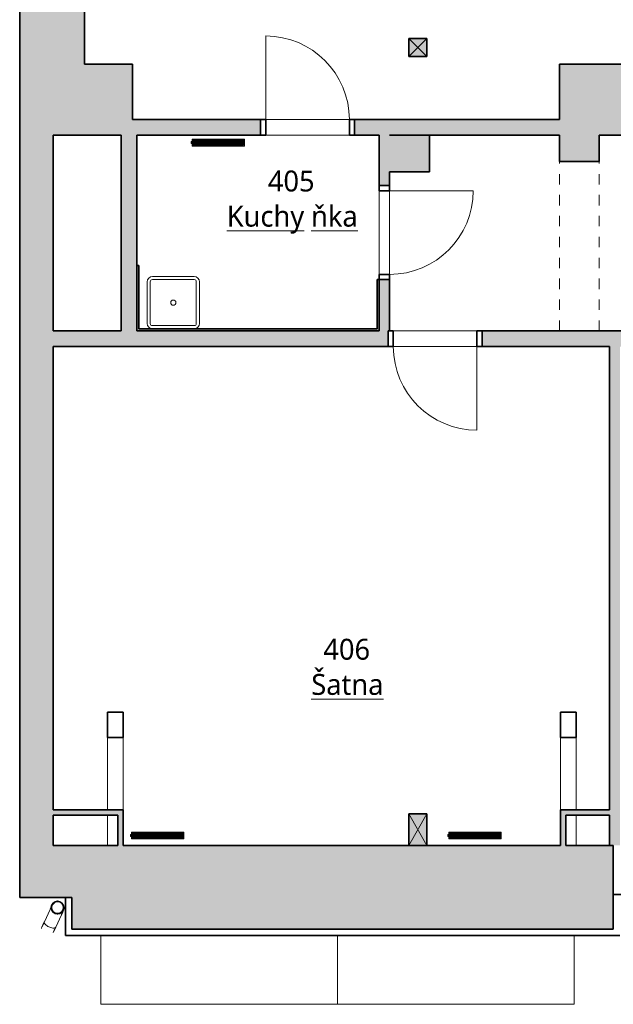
# Model space of a CAD drawing. Header units: metres. Extents: x -0.2 to 46.9, y -0.7 to 14.9.
# Tile 1 of 18: x -0.2 to 5.4, y -0.7 to 8.7. Entities that reach past the tile are written whole.
import ezdxf

# ---------------------------------------------------------------- set-up
doc = ezdxf.new("R2010")
doc.units = ezdxf.units.M
doc.linetypes.add('AV - Cerch_ 1 tecka 4mm', pattern=[0.006, 0.004, -0.001, 0, -0.001])
doc.layers.add('AV-MISTNOSTI', color=5, linetype='Continuous', lineweight=5, true_color=0x0000ff)
for name, color, linetype, lineweight in [('AV-SRAFY', 7, 'Continuous', 35), ('AV-STAVBA', 7, 'Continuous', 18), ('AV-VYBAVENI', 7, 'Continuous', 18)]:
    doc.layers.add(name, color=color, linetype=linetype, lineweight=lineweight)
doc.styles.add('Trebuchet MS_B', font='trebuc.ttf', dxfattribs={"height": 0.2})

# ---------------------------------------------------------------- blocks, each defined once
blk = doc.blocks.new('SCO_Koncepční obdelníkový sloup - 170_170-1443739-4NP')
at = {"layer": 'AV-STAVBA', "true_color": 0xcccccc}
blk.add_hatch(color=254, dxfattribs=at).paths.add_polyline_path([(-0.085, -0.085), (0.085, -0.085), (0.085, 0.085), (-0.085, 0.085)])
at = {"layer": 'AV-STAVBA', "color": 254, "true_color": 0xcccccc}
for p, q in [((0.085, 0.085), (-0.085, -0.085)), ((-0.085, 0.085), (0.085, -0.085))]:
    blk.add_line(p, q, dxfattribs=at)
at = {"layer": 'AV-STAVBA', "color": 254, "lineweight": 35, "true_color": 0xcccccc}
for p, q in [((0.085, 0.085), (-0.085, 0.085)), ((-0.085, 0.085), (-0.085, -0.085)), ((0.085, -0.085), (0.085, 0.085)), ((-0.085, -0.085), (0.085, -0.085))]:
    blk.add_line(p, q, dxfattribs=at)
blk = doc.blocks.new('DO_1-P_Ocel_ - 800x1970_150-917843-4NP')
at = {"layer": 'AV-STAVBA', "color": 254, "true_color": 0xcccccc}
for p, q in [((-0.4, 0.875), (-0.4, 0.075)), ((-0.4, 0.075), (0.4, 0.075)), ((-0.4, -0.075), (0.4, -0.075))]:
    blk.add_line(p, q, dxfattribs=at)
at = {"layer": 'AV-STAVBA', "color": 254, "linetype": 'AV - Cerch_ 1 tecka 4mm', "true_color": 0xcccccc}
for p, q in [((-0.45, 0.075), (0.45, 0.075)), ((-0.4, 0.075), (0.4, 0.075)), ((-0.45, -0.075), (0.45, -0.075)), ((-0.4, -0.075), (0.4, -0.075))]:
    blk.add_line(p, q, dxfattribs=at)
at = {"layer": 'AV-STAVBA', "color": 254, "lineweight": 35, "true_color": 0xcccccc}
for p, q in [((-0.4, 0.075), (-0.45, 0.075)), ((-0.45, 0.075), (-0.45, -0.075)), ((-0.4, -0.075), (-0.4, 0.075)), ((0.45, 0.075), (0.4, 0.075)), ((0.4, 0.075), (0.4, -0.075)), ((0.45, -0.075), (0.45, 0.075)), ((-0.45, -0.075), (-0.4, -0.075)), ((0.4, -0.075), (0.45, -0.075))]:
    blk.add_line(p, q, dxfattribs=at)
at = {"layer": 'AV-STAVBA', "color": 254, "true_color": 0xcccccc}
blk.add_arc((-0.4, 0.075), 0.8, 0, 90, dxfattribs=at)
blk = doc.blocks.new('GM_Otvor_obdélníkový - 1620x2320-1008083-4NP')
at = {"layer": 'AV-STAVBA', "color": 254, "linetype": 'AV - Cerch_ 1 tecka 4mm', "lineweight": 13, "true_color": 0xcccccc}
for p, q in [((-0.81, 0.19), (0.81, 0.19)), ((-0.81, -0.19), (0.81, -0.19)), ((-0.81, -0.19), (0.81, -0.19))]:
    blk.add_line(p, q, dxfattribs=at)
blk = doc.blocks.new('DO_1-P_Ocel_ - 800x1970_100-934089-4NP')
at = {"layer": 'AV-STAVBA', "color": 254, "true_color": 0xcccccc}
for p, q in [((-0.4, 0.85), (-0.4, 0.05)), ((-0.4, 0.05), (0.4, 0.05)), ((-0.4, -0.05), (0.4, -0.05))]:
    blk.add_line(p, q, dxfattribs=at)
at = {"layer": 'AV-STAVBA', "color": 254, "linetype": 'AV - Cerch_ 1 tecka 4mm', "true_color": 0xcccccc}
for p, q in [((-0.45, 0.05), (0.45, 0.05)), ((-0.4, 0.05), (0.4, 0.05)), ((-0.45, -0.05), (0.45, -0.05)), ((-0.4, -0.05), (0.4, -0.05))]:
    blk.add_line(p, q, dxfattribs=at)
at = {"layer": 'AV-STAVBA', "color": 254, "lineweight": 35, "true_color": 0xcccccc}
for p, q in [((-0.4, 0.05), (-0.45, 0.05)), ((-0.45, 0.05), (-0.45, -0.05)), ((-0.4, -0.05), (-0.4, 0.05)), ((0.45, 0.05), (0.4, 0.05)), ((0.4, 0.05), (0.4, -0.05)), ((0.45, -0.05), (0.45, 0.05)), ((-0.45, -0.05), (-0.4, -0.05)), ((0.4, -0.05), (0.45, -0.05))]:
    blk.add_line(p, q, dxfattribs=at)
at = {"layer": 'AV-STAVBA', "color": 254, "true_color": 0xcccccc}
blk.add_arc((-0.4, 0.05), 0.8, 0, 90, dxfattribs=at)
blk = doc.blocks.new('SCO_Koncepční obdelníkový sloup - 170_300-1444749-4NP')
at = {"layer": 'AV-STAVBA', "true_color": 0xcccccc}
blk.add_hatch(color=254, dxfattribs=at).paths.add_polyline_path([(0.085, -0.15), (0.085, 0.15), (-0.085, 0.15), (-0.085, -0.15)])
at = {"layer": 'AV-STAVBA', "color": 254, "true_color": 0xcccccc}
for p, q in [((0.085, 0.15), (-0.085, -0.15)), ((-0.085, 0.15), (0.085, -0.15))]:
    blk.add_line(p, q, dxfattribs=at)
at = {"layer": 'AV-STAVBA', "color": 254, "lineweight": 35, "true_color": 0xcccccc}
for p, q in [((0.085, 0.15), (-0.085, 0.15)), ((-0.085, 0.15), (-0.085, -0.15)), ((0.085, -0.15), (0.085, 0.15)), ((-0.085, -0.15), (0.085, -0.15))]:
    blk.add_line(p, q, dxfattribs=at)
blk = doc.blocks.new('Koncepční dřez - Dřez-607565-4NP')
at = {"layer": 'AV-VYBAVENI', "color": 254, "true_color": 0xccccff}
for p, q in [((-0.25, 0.2), (-0.25, -0.2)), ((-0.22, 0.2), (-0.22, -0.2)), ((-0.2, 0.25), (0.2, 0.25)), ((0.2, 0.22), (-0.2, 0.22)), ((0.22, -0.2), (0.22, 0.2)), ((0.25, 0.2), (0.25, -0.2)), ((-0.2, -0.22), (0.2, -0.22))]:
    blk.add_line(p, q, dxfattribs=at)
blk.add_circle((0, 0), 0.025, dxfattribs=at)
for centre, radius, start, end in [((-0.2, 0.2), 0.05, 90, 180), ((-0.2, 0.2), 0.02, 90, 180), ((0.2, 0.2), 0.05, 360, 90), ((0.2, 0.2), 0.02, 360, 90), ((-0.2, -0.2), 0.05, 180, 270), ((-0.2, -0.2), 0.02, 180, 270), ((0.2, -0.2), 0.02, 270, 360), ((0.2, -0.2), 0.05, 270, 360)]:
    blk.add_arc(centre, radius, start, end, dxfattribs=at)
blk = doc.blocks.new('GM_Detový svod_1 - GM_Detový svod_04-1520184-4NP')
at = {"layer": 'AV-STAVBA', "color": 254, "true_color": 0xcccccc}
for p, q in [((0.0561, 0.2153), (0.0011, 0.0974)), ((0.1098, 0.0467), (0.1648, 0.1646))]:
    blk.add_line(p, q, dxfattribs=at)
at = {"layer": 'AV-STAVBA', "color": 254, "true_color": 0xcccccc, "flags": 128}
for points in [[(0.1085, 0.287), (0.1098, 0.2874), (0.1121, 0.2882), (0.1144, 0.2888), (0.1167, 0.2894), (0.1184, 0.2897)], [(0.1498, 0.2872), (0.152, 0.2864), (0.1543, 0.2854), (0.1548, 0.2851)], [(0.1548, 0.2851), (0.157, 0.2841), (0.1591, 0.2829), (0.1611, 0.2818)], [(0.0561, 0.2153), (0.0574, 0.2181), (0.0587, 0.2209), (0.0599, 0.2235), (0.0611, 0.2261), (0.0623, 0.2286), (0.0634, 0.231), (0.0645, 0.2333), (0.0655, 0.2355), (0.0665, 0.2376), (0.0674, 0.2396), (0.0683, 0.2415), (0.0692, 0.2433), (0.0698, 0.2447)], [(0.074, 0.2536), (0.0743, 0.2544), (0.0746, 0.255), (0.0748, 0.2555), (0.075, 0.2558), (0.0751, 0.256), (0.0751, 0.2561), (0.0751, 0.2561)], [(0.0751, 0.2561), (0.0762, 0.2583), (0.0773, 0.2604), (0.0785, 0.2624), (0.0798, 0.2645)], [(0.0858, 0.2719), (0.0875, 0.2737), (0.0893, 0.2753), (0.0911, 0.2769), (0.093, 0.2784), (0.0949, 0.2798), (0.0969, 0.2811), (0.0986, 0.2822)], [(0.1828, 0.2031), (0.1824, 0.2022), (0.1819, 0.2013), (0.1814, 0.2002), (0.1809, 0.199), (0.1802, 0.1976), (0.1796, 0.1962), (0.1788, 0.1946), (0.1781, 0.1929), (0.1772, 0.1912), (0.1763, 0.1893), (0.1754, 0.1873), (0.1744, 0.1852), (0.1734, 0.183), (0.1723, 0.1807), (0.1712, 0.1783), (0.1701, 0.1758), (0.1689, 0.1733), (0.1676, 0.1706), (0.1664, 0.1679), (0.1651, 0.1651), (0.1648, 0.1646)], [(0.1658, 0.2785), (0.167, 0.2776), (0.1689, 0.276), (0.1707, 0.2744), (0.1724, 0.2727), (0.174, 0.271), (0.1756, 0.2692), (0.1771, 0.2673), (0.1785, 0.2654), (0.1799, 0.2634), (0.1811, 0.2613), (0.1823, 0.2592), (0.1834, 0.2571), (0.1844, 0.2549), (0.1853, 0.2527), (0.1862, 0.2505), (0.1869, 0.2482), (0.1876, 0.2459), (0.1881, 0.2435), (0.1886, 0.2412), (0.1889, 0.2388), (0.1892, 0.2364), (0.1894, 0.234), (0.1895, 0.2316), (0.1895, 0.2292), (0.1894, 0.2268), (0.1892, 0.2244), (0.1889, 0.2221), (0.1885, 0.2197), (0.188, 0.2173), (0.1874, 0.215), (0.1867, 0.2127), (0.1859, 0.2104), (0.1851, 0.2082), (0.1841, 0.206), (0.1839, 0.2054)], [(0.1839, 0.2054), (0.1838, 0.2053), (0.1837, 0.2051), (0.1836, 0.2048), (0.1834, 0.2044), (0.1831, 0.2038)], [(0.0011, 0.0974), (-0.0003, 0.0945), (-0.0016, 0.0917), (-0.0029, 0.0889), (-0.0041, 0.0862), (-0.0054, 0.0835), (-0.0066, 0.0809), (-0.0078, 0.0784), (-0.0089, 0.076), (-0.01, 0.0736), (-0.0111, 0.0713), (-0.0121, 0.0691), (-0.0131, 0.0669), (-0.0141, 0.0649), (-0.015, 0.063), (-0.0158, 0.0611), (-0.0166, 0.0594), (-0.0174, 0.0577), (-0.0181, 0.0562), (-0.0188, 0.0548), (-0.0194, 0.0534), (-0.02, 0.0522), (-0.0205, 0.0512), (-0.0209, 0.0502), (-0.0213, 0.0493), (-0.0217, 0.0486), (-0.022, 0.048), (-0.0222, 0.0475), (-0.0224, 0.0471), (-0.0225, 0.0468), (-0.0225, 0.0467), (-0.0225, 0.0467)], [(0.0968, 0.1829), (0.0983, 0.1818), (0.1003, 0.1806), (0.1023, 0.1795), (0.1044, 0.1785), (0.105, 0.1782)], [(0.105, 0.1782), (0.1071, 0.1773), (0.1093, 0.1764), (0.1114, 0.1756)], [(0.0862, -0.004), (0.0862, -0.004), (0.0863, -0.0038), (0.0865, -0.0035), (0.0867, -0.003), (0.0869, -0.0025), (0.0872, -0.0018), (0.0876, -0.001), (0.088, -0.0001), (0.0885, 0.0009), (0.089, 0.0021), (0.0896, 0.0033), (0.0903, 0.0047), (0.091, 0.0062), (0.0917, 0.0078), (0.0925, 0.0094), (0.0933, 0.0112), (0.0942, 0.0131), (0.0951, 0.0151), (0.0961, 0.0172), (0.0971, 0.0193), (0.0982, 0.0216), (0.0992, 0.0239), (0.1004, 0.0264), (0.1015, 0.0288), (0.1027, 0.0314), (0.1039, 0.034), (0.1052, 0.0367), (0.1065, 0.0395), (0.1078, 0.0423), (0.1091, 0.0451), (0.1098, 0.0467)]]:
    blk.add_lwpolyline(points, dxfattribs=at)
at = {"layer": 'AV-STAVBA', "color": 254, "lineweight": 35, "true_color": 0xcccccc}
for radius, start, end in [(0.06, 360, 180), (0.058, 0, 180), (0.06, 180, 360), (0.058, 180, 0)]:
    blk.add_arc((0.1271, 0.2332), radius, start, end, dxfattribs=at)
at = {"layer": 'AV-STAVBA', "color": 254, "true_color": 0xcccccc}
for centre, radius, start, end in [((0.1295, 0.2308), 0.058, 67.04615, 207.5177), ((0.1295, 0.2308), 0.06, 98.80931, 120.56924), ((0.1271, 0.2332), 0.058, 75.98011, 77.73275), ((0.1295, 0.2308), 0.06, 174.51077, 180.70549), ((0.1295, 0.2308), 0.06, 120.98097, 159.35087), ((0.1271, 0.2332), 0.058, 204.51279, 207.2501), ((0.1295, 0.2308), 0.06, 222.39065, 245), ((0.1271, 0.2332), 0.06, 225.60443, 230.06194), ((0.1295, 0.2308), 0.06, 245, 45.60443), ((0.1295, 0.2308), 0.058, 259.13841, 2.04232), ((0.1295, 0.2308), 0.058, 52.04422, 61.12727), ((0.1271, 0.2332), 0.058, 49.98818, 52.32278), ((0.1271, 0.2332), 0.06, 26.89711, 42.39065), ((0.1271, 0.2332), 0.06, 6.22805, 24.23567), ((0.1295, 0.2308), 0.058, 3.06197, 8.85666), ((0.1271, 0.2332), 0.06, 232.83981, 255.66426), ((0.1271, 0.2332), 0.06, 258.32604, 261.76702), ((0.0318, 0.0213), 0.06, 155, 170)]:
    blk.add_arc(centre, radius, start, end, dxfattribs=at)
for points, knots in [([(0.0035, 0.1007), (0.0013, 0.0986), (-0.001, 0.0933), (0.0018, 0.0826), (0.0112, 0.0703), (0.0259, 0.0583), (0.0381, 0.0514), (0.0445, 0.0484)], [0.4499189, 0.4499189, 0.4499189, 0.4499189, 0.5555556, 0.6666667, 0.7777778, 0.8888889, 1, 1, 1, 1]), ([(0.0445, 0.0484), (0.0508, 0.0455), (0.0639, 0.0405), (0.0826, 0.037), (0.0981, 0.0377), (0.1081, 0.0424), (0.1106, 0.0477), (0.1109, 0.0506)], [0, 0, 0, 0, 0.1111111, 0.2222222, 0.3333333, 0.4444444, 0.5497638, 0.5497638, 0.5497638, 0.5497638])]:
    blk.add_open_spline(points, degree=3, knots=knots, dxfattribs=at)
blk = doc.blocks.new('Střešní římsa - Střešní římsa-1636696-4NP')
at = {"layer": 'AV-STAVBA', "color": 254, "lineweight": 35, "true_color": 0xcccccc}
for p, q in [((0.2648, 0.3282), (0.202, 0.3282)), ((0.202, 0.3282), (0.202, -0.0346)), ((0.2648, 0.0282), (0.2648, 0.3282)), ((33.9791, 0.3582), (5.4448, 0.3582)), ((5.4448, 0.3582), (5.4448, 0.0282)), ((5.4448, 0.0282), (0.2648, 0.0282)), ((0.202, -0.0346), (5.5075, -0.0346))]:
    blk.add_line(p, q, dxfattribs=at)
blk = doc.blocks.new('D0089 - 1514 - OÚPSŘ_Benešova_rvt-1-4NP')
at = {"layer": 'AV-SRAFY', "lineweight": 5, "true_color": 0xcccccc}
blk.add_hatch(color=254, dxfattribs=at).paths.add_polyline_path([(0.0848, 7.9582), (0.3848, 7.9582), (0.3848, 13.9982), (-0.2352, 13.9982), (-0.2352, 7.9582)])
at = {"layer": 'AV-SRAFY', "lineweight": 18, "true_color": 0xcccccc}
for points in [[(0.7223, 7.6182), (0.8448, 7.6182), (0.8448, 8.2982), (0.3848, 8.2982), (0.3848, 7.9582), (0.0848, 7.9582), (0.0848, 7.6182)], [(6.9048, 7.6182), (6.9048, 8.2982), (4.9298, 8.2982), (4.9298, 7.6182), (5.3098, 7.6182)], [(-0.2352, 0.8282), (0.0848, 0.8282), (0.0848, 7.9582), (-0.2352, 7.9582), (-0.2352, 1.1743)], [(0.8848, 5.7482), (0.8848, 7.6182), (0.7348, 7.6182), (0.7348, 5.7482)], [(3.6848, 7.2682), (3.6848, 7.6182), (3.3048, 7.6182), (3.3048, 7.2682)], [(4.9298, 7.3682), (5.3098, 7.3682), (5.3098, 7.6182), (4.9298, 7.6182)], [(0.9048, 5.7482), (0.9048, 6.3732), (0.8848, 6.3732), (0.8848, 5.7482)], [(3.2048, 5.7482), (3.2048, 6.2382), (3.1848, 6.2382), (3.1848, 5.7482)], [(0.9048, 5.7482), (3.1848, 5.7482), (3.1848, 5.7682), (0.9048, 5.7682)], [(5.4448, 0.8282), (5.5098, 0.8282), (5.5098, 5.5982), (5.4098, 5.5982), (5.4098, 0.8282)], [(0.0848, 1.1182), (0.7548, 1.1182), (0.7548, 1.1682), (0.0848, 1.1682)], [(4.9898, 1.1182), (5.4098, 1.1182), (5.4098, 1.1682), (4.9398, 1.1682), (4.9398, 1.1182)], [(0.7048, 0.8282), (0.7548, 0.8282), (0.7548, 1.1182), (0.7048, 1.1182)], [(4.9398, 0.8282), (4.9898, 0.8282), (4.9898, 1.1182), (4.9398, 1.1182)], [(1.7232, 0.0282), (5.4448, 0.0282), (5.4448, 0.8282), (-0.2352, 0.8282), (-0.2352, 0.3282), (0.2648, 0.3282), (0.2648, 0.0282), (1.473, 0.0282)]]:
    blk.add_hatch(color=254, dxfattribs=at).paths.add_polyline_path(points)
h = blk.add_hatch(color=254, dxfattribs=at)
h.paths.add_polyline_path([(4.9298, 7.6182), (4.9298, 7.7682), (2.9698, 7.7682), (2.9698, 7.6182), (3.725, 7.6182)])
h.paths.add_polyline_path([(0.8848, 7.6182), (2.0698, 7.6182), (2.0698, 7.7682), (0.8448, 7.7682), (0.8448, 7.6182)])
h = blk.add_hatch(color=254, dxfattribs=at)
h.paths.add_polyline_path([(3.2898, 5.7482), (3.3048, 5.7482), (3.3048, 6.2382), (3.2048, 6.2382), (3.2048, 5.7482)])
h.paths.add_polyline_path([(3.3048, 7.1382), (3.3048, 7.6182), (3.2048, 7.6182), (3.2048, 7.1382)])
h = blk.add_hatch(color=254, dxfattribs=at)
h.paths.add_polyline_path([(32.0348, 5.5982), (34.0348, 5.5982), (34.0348, 5.7482), (32.0348, 5.7482)])
h.paths.add_polyline_path([(27.4348, 5.5982), (31.1348, 5.5982), (31.1348, 5.7482), (25.0648, 5.7482), (25.0648, 5.5982), (25.7445, 5.5982)])
h.paths.add_polyline_path([(11.7321, 5.5982), (13.7698, 5.5982), (13.7698, 5.7482), (7.0948, 5.7482), (7.0948, 5.5982), (11.5948, 5.5982)])
h.paths.add_polyline_path([(14.6698, 5.5982), (18.0198, 5.5982), (18.0198, 5.7482), (14.6698, 5.7482)])
h.paths.add_polyline_path([(24.1648, 5.5982), (24.1648, 5.7482), (18.9198, 5.7482), (18.9198, 5.5982), (23.7427, 5.5982)])
h.paths.add_polyline_path([(5.4098, 5.5982), (6.1948, 5.5982), (6.1948, 5.7482), (4.1898, 5.7482), (4.1898, 5.5982)])
h.paths.add_polyline_path([(3.2898, 5.5982), (3.2898, 5.7482), (0.0848, 5.7482), (0.0848, 5.5982)])
at = {"layer": 'AV-STAVBA', "color": 254, "lineweight": 35, "true_color": 0xcccccc}
for p, q in [((-0.2352, 7.9582), (-0.2352, 13.9982)), ((0.3848, 8.2982), (0.3848, 13.9982)), ((0.8448, 8.2982), (0.3848, 8.2982)), ((0.8448, 7.7682), (0.8448, 8.2982)), ((6.9048, 8.2982), (4.9298, 8.2982)), ((4.9298, 8.2982), (4.9298, 7.7682)), ((-0.2352, 7.9582), (-0.2352, 0.8282)), ((2.0698, 7.7682), (0.8448, 7.7682)), ((2.0698, 7.6182), (2.0698, 7.7682)), ((4.9298, 7.7682), (2.9698, 7.7682)), ((2.9698, 7.7682), (2.9698, 7.6182)), ((0.0848, 5.7482), (0.0848, 7.6182)), ((0.0848, 7.6182), (0.7348, 7.6182)), ((0.7348, 7.6182), (0.7348, 5.7482)), ((0.8848, 5.7482), (0.8848, 7.6182)), ((0.8848, 7.6182), (2.0698, 7.6182)), ((2.9698, 7.6182), (3.2048, 7.6182)), ((3.2048, 7.6182), (3.2048, 7.1382)), ((3.3048, 7.6182), (4.9298, 7.6182)), ((3.6848, 7.6182), (3.3048, 7.6182)), ((3.6848, 7.2682), (3.6848, 7.6182)), ((4.9298, 7.6182), (4.9298, 7.3682)), ((5.3098, 7.3682), (5.3098, 7.6182)), ((5.3098, 7.6182), (6.9048, 7.6182)), ((4.9298, 7.3682), (5.3098, 7.3682)), ((3.3048, 7.1382), (3.3048, 7.2682)), ((3.3048, 7.2682), (3.6848, 7.2682)), ((3.2048, 7.1382), (3.3048, 7.1382)), ((0.9048, 6.3732), (0.8848, 6.3732)), ((0.8848, 6.3732), (0.8848, 5.7482)), ((0.9048, 5.7682), (0.9048, 6.3732)), ((3.1848, 6.2382), (3.1848, 5.7682)), ((3.2048, 6.2382), (3.1848, 6.2382)), ((3.2048, 6.2382), (3.2048, 5.7482)), ((3.3048, 6.2382), (3.2048, 6.2382)), ((3.2048, 5.7482), (3.2048, 6.2382)), ((3.3048, 5.7482), (3.3048, 6.2382)), ((0.7348, 5.7482), (0.0848, 5.7482)), ((3.2048, 5.7482), (0.8848, 5.7482)), ((0.8848, 5.7482), (0.9048, 5.7482)), ((3.1848, 5.7682), (0.9048, 5.7682)), ((0.9048, 5.7482), (3.1848, 5.7482)), ((3.1848, 5.7482), (3.2048, 5.7482)), ((3.2898, 5.5982), (3.2898, 5.7482)), ((3.2898, 5.7482), (3.3048, 5.7482)), ((6.1948, 5.7482), (4.1898, 5.7482)), ((4.1898, 5.7482), (4.1898, 5.5982)), ((0.0848, 1.1682), (0.0848, 5.5982)), ((0.0848, 5.5982), (3.2898, 5.5982)), ((4.1898, 5.5982), (5.4098, 5.5982)), ((5.4098, 5.5982), (5.4098, 1.1682)), ((0.7548, 2.1006), (0.6048, 2.1006)), ((0.6048, 2.1006), (0.6048, 1.8602)), ((0.7548, 1.8602), (0.7548, 2.1006)), ((4.9398, 2.1006), (4.9398, 1.8602)), ((5.0898, 2.1006), (4.9398, 2.1006)), ((5.0898, 1.8602), (5.0898, 2.1006)), ((0.6048, 1.8602), (0.7548, 1.8602)), ((4.9398, 1.8602), (5.0898, 1.8602)), ((0.7548, 1.1682), (0.0848, 1.1682)), ((0.7548, 1.1182), (0.7548, 1.1682)), ((5.4098, 1.1682), (4.9398, 1.1682)), ((4.9398, 1.1682), (4.9398, 1.1182)), ((0.0848, 0.8282), (0.0848, 1.1182)), ((0.0848, 1.1182), (0.7048, 1.1182)), ((0.7048, 1.1182), (0.7048, 0.8282)), ((0.7548, 0.8282), (0.7548, 1.1182)), ((4.9398, 1.1182), (4.9398, 0.8282)), ((4.9898, 1.1182), (5.4098, 1.1182)), ((4.9898, 0.8282), (4.9898, 1.1182)), ((5.4098, 1.1182), (5.4098, 0.8282)), ((-0.2352, 0.8282), (-0.2352, 0.3282)), ((0.7048, 0.8282), (0.0848, 0.8282)), ((3.4898, 0.8282), (0.7548, 0.8282)), ((4.9398, 0.8282), (3.6598, 0.8282)), ((5.4448, 0.8282), (4.9898, 0.8282)), ((5.4098, 0.8282), (5.4448, 0.8282)), ((5.4448, 0.0282), (5.4448, 0.8282)), ((5.4448, 0.8282), (5.4448, 0.3582)), ((-0.2352, 0.3282), (0.2648, 0.3282)), ((0.2648, 0.3282), (0.2648, 0.0282)), ((5.4448, 0.3582), (20.2348, 0.3582)), ((0.2648, 0.0282), (5.4448, 0.0282))]:
    blk.add_line(p, q, dxfattribs=at)
at = {"layer": 'AV-STAVBA', "color": 254, "true_color": 0xcccccc}
for p, q in [((2.1198, 7.7682), (2.9198, 7.7682)), ((2.9198, 7.6182), (2.1198, 7.6182)), ((3.2048, 6.2882), (3.2048, 7.0882)), ((3.3048, 7.0882), (3.3048, 6.2882)), ((3.3398, 5.7482), (4.1398, 5.7482)), ((4.1398, 5.5982), (3.3398, 5.5982)), ((0.6048, 1.8602), (0.6048, 1.1682)), ((0.7548, 1.8602), (0.7548, 1.1682)), ((4.9398, 1.1682), (4.9398, 1.8602)), ((5.0898, 1.1682), (5.0898, 1.8602)), ((0.6048, 1.1182), (0.6048, 0.8282)), ((5.0898, 0.8282), (5.0898, 1.1182)), ((0.54, -0.0346), (0.54, -0.6918)), ((2.8045, -0.0346), (2.8045, -0.6918)), ((5.069, -0.6918), (5.069, -0.0346)), ((2.8045, -0.6918), (0.54, -0.6918)), ((5.069, -0.6918), (2.8045, -0.6918))]:
    blk.add_line(p, q, dxfattribs=at)
at = {"layer": 'AV-STAVBA', "color": 254, "lineweight": 18, "true_color": 0xcccccc}
for name, p in [('DO_1-P_Ocel_ - 800x1970_150-917843-4NP', (2.5198, 7.6932)), ('SCO_Koncepční obdelníkový sloup - 170_300-1444749-4NP', (3.5748, 0.9782)), ('GM_Detový svod_1 - GM_Detový svod_04-1520184-4NP', (0, 0)), ('Střešní římsa - Střešní římsa-1636696-4NP', (0, 0))]:
    blk.add_blockref(name, p, dxfattribs=at)
for name, p, rotation in [('SCO_Koncepční obdelníkový sloup - 170_170-1443739-4NP', (3.5748, 8.4582), 89.9999999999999), ('GM_Otvor_obdélníkový - 1620x2320-1008083-4NP', (5.1198, 6.5582), 89.99999999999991), ('DO_1-P_Ocel_ - 800x1970_100-934089-4NP', (3.2548, 6.6882), 269.9999999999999), ('DO_1-P_Ocel_ - 800x1970_150-917843-4NP', (3.7398, 5.6732), 180)]:
    blk.add_blockref(name, p, dxfattribs=dict(at, rotation=rotation))
at = {"layer": 'AV-VYBAVENI', "color": 254, "lineweight": 18, "true_color": 0xcccccc}
blk.add_blockref('Koncepční dřez - Dřez-607565-4NP', (1.2348, 6.0182), dxfattribs=at)
blk = doc.blocks.new('PF_Deskový radiátor_připojení boční - 500_550_66-850400-4NP')
at = {"layer": 'AV-VYBAVENI', "color": 5, "true_color": 0x0000ff}
for p, q in [((-0.25, 0.01), (-0.26, 0.01)), ((-0.26, 0.01), (-0.26, -0.01)), ((-0.26, 0.01), (-0.26, 0.0097)), ((-0.25, 0.01), (-0.26, 0.01)), ((-0.26, 0.01), (-0.26, 0.0097)), ((-0.26, 0.01), (-0.26, 0.0097)), ((0.25, 0.033), (-0.25, 0.033)), ((-0.25, 0.033), (-0.25, -0.033)), ((-0.243, -0.026), (-0.243, 0.026)), ((-0.243, 0.026), (0.243, 0.026)), ((-0.233, 0.026), (-0.236, 0.026)), ((-0.236, 0.026), (-0.236, -0.026)), ((-0.233, -0.026), (-0.233, 0.026)), ((-0.2245, 0.026), (-0.2275, 0.026)), ((-0.2275, 0.026), (-0.2275, -0.026)), ((-0.2245, -0.026), (-0.2245, 0.026)), ((-0.216, 0.026), (-0.219, 0.026)), ((-0.219, 0.026), (-0.219, -0.026)), ((-0.216, -0.026), (-0.216, 0.026)), ((-0.2075, 0.026), (-0.2105, 0.026)), ((-0.2105, 0.026), (-0.2105, -0.026)), ((-0.2075, -0.026), (-0.2075, 0.026)), ((-0.199, 0.026), (-0.202, 0.026)), ((-0.202, 0.026), (-0.202, -0.026)), ((-0.199, -0.026), (-0.199, 0.026)), ((-0.1905, 0.026), (-0.1935, 0.026)), ((-0.1935, 0.026), (-0.1935, -0.026)), ((-0.1905, -0.026), (-0.1905, 0.026)), ((-0.182, 0.026), (-0.185, 0.026)), ((-0.185, 0.026), (-0.185, -0.026)), ((-0.182, -0.026), (-0.182, 0.026)), ((-0.1735, 0.026), (-0.1765, 0.026)), ((-0.1765, 0.026), (-0.1765, -0.026)), ((-0.1735, -0.026), (-0.1735, 0.026)), ((-0.165, 0.026), (-0.168, 0.026)), ((-0.168, 0.026), (-0.168, -0.026)), ((-0.165, -0.026), (-0.165, 0.026)), ((-0.1565, 0.026), (-0.1595, 0.026)), ((-0.1595, 0.026), (-0.1595, -0.026)), ((-0.1565, -0.026), (-0.1565, 0.026)), ((-0.148, 0.026), (-0.151, 0.026)), ((-0.151, 0.026), (-0.151, -0.026)), ((-0.148, -0.026), (-0.148, 0.026)), ((-0.1395, 0.026), (-0.1425, 0.026)), ((-0.1425, 0.026), (-0.1425, -0.026)), ((-0.1395, -0.026), (-0.1395, 0.026)), ((-0.131, 0.026), (-0.134, 0.026)), ((-0.134, 0.026), (-0.134, -0.026)), ((-0.131, -0.026), (-0.131, 0.026)), ((-0.1225, 0.026), (-0.1255, 0.026)), ((-0.1255, 0.026), (-0.1255, -0.026)), ((-0.1225, -0.026), (-0.1225, 0.026)), ((-0.114, 0.026), (-0.117, 0.026)), ((-0.117, 0.026), (-0.117, -0.026)), ((-0.114, -0.026), (-0.114, 0.026)), ((-0.1055, 0.026), (-0.1085, 0.026)), ((-0.1085, 0.026), (-0.1085, -0.026)), ((-0.1055, -0.026), (-0.1055, 0.026)), ((-0.097, 0.026), (-0.1, 0.026)), ((-0.1, 0.026), (-0.1, -0.026)), ((-0.097, -0.026), (-0.097, 0.026)), ((-0.0885, 0.026), (-0.0915, 0.026)), ((-0.0915, 0.026), (-0.0915, -0.026)), ((-0.0885, -0.026), (-0.0885, 0.026)), ((-0.08, 0.026), (-0.083, 0.026)), ((-0.083, 0.026), (-0.083, -0.026)), ((-0.08, -0.026), (-0.08, 0.026)), ((-0.0715, 0.026), (-0.0745, 0.026)), ((-0.0745, 0.026), (-0.0745, -0.026)), ((-0.0715, -0.026), (-0.0715, 0.026)), ((-0.063, 0.026), (-0.066, 0.026)), ((-0.066, 0.026), (-0.066, -0.026)), ((-0.063, -0.026), (-0.063, 0.026)), ((-0.0545, 0.026), (-0.0575, 0.026)), ((-0.0575, 0.026), (-0.0575, -0.026)), ((-0.0545, -0.026), (-0.0545, 0.026)), ((-0.046, 0.026), (-0.049, 0.026)), ((-0.049, 0.026), (-0.049, -0.026)), ((-0.046, -0.026), (-0.046, 0.026)), ((-0.0375, 0.026), (-0.0405, 0.026)), ((-0.0405, 0.026), (-0.0405, -0.026)), ((-0.0375, -0.026), (-0.0375, 0.026)), ((-0.029, 0.026), (-0.032, 0.026)), ((-0.032, 0.026), (-0.032, -0.026)), ((-0.029, -0.026), (-0.029, 0.026)), ((-0.0205, 0.026), (-0.0235, 0.026)), ((-0.0235, 0.026), (-0.0235, -0.026)), ((-0.0205, -0.026), (-0.0205, 0.026)), ((-0.012, 0.026), (-0.015, 0.026)), ((-0.015, 0.026), (-0.015, -0.026)), ((-0.012, -0.026), (-0.012, 0.026)), ((-0.0035, 0.026), (-0.0065, 0.026)), ((-0.0065, 0.026), (-0.0065, -0.026)), ((-0.0035, -0.026), (-0.0035, 0.026)), ((0.005, 0.026), (0.002, 0.026)), ((0.002, 0.026), (0.002, -0.026)), ((0.005, -0.026), (0.005, 0.026)), ((0.0135, 0.026), (0.0105, 0.026)), ((0.0105, 0.026), (0.0105, -0.026)), ((0.0135, -0.026), (0.0135, 0.026)), ((0.022, 0.026), (0.019, 0.026)), ((0.019, 0.026), (0.019, -0.026)), ((0.022, -0.026), (0.022, 0.026)), ((0.0305, 0.026), (0.0275, 0.026)), ((0.0275, 0.026), (0.0275, -0.026)), ((0.0305, -0.026), (0.0305, 0.026)), ((0.039, 0.026), (0.036, 0.026)), ((0.036, 0.026), (0.036, -0.026)), ((0.039, -0.026), (0.039, 0.026)), ((0.0475, 0.026), (0.0445, 0.026)), ((0.0445, 0.026), (0.0445, -0.026)), ((0.0475, -0.026), (0.0475, 0.026)), ((0.056, 0.026), (0.053, 0.026)), ((0.053, 0.026), (0.053, -0.026)), ((0.056, -0.026), (0.056, 0.026)), ((0.0645, 0.026), (0.0615, 0.026)), ((0.0615, 0.026), (0.0615, -0.026)), ((0.0645, -0.026), (0.0645, 0.026)), ((0.073, 0.026), (0.07, 0.026)), ((0.07, 0.026), (0.07, -0.026)), ((0.073, -0.026), (0.073, 0.026)), ((0.0815, 0.026), (0.0785, 0.026)), ((0.0785, 0.026), (0.0785, -0.026)), ((0.0815, -0.026), (0.0815, 0.026)), ((0.09, 0.026), (0.087, 0.026)), ((0.087, 0.026), (0.087, -0.026)), ((0.09, -0.026), (0.09, 0.026)), ((0.0985, 0.026), (0.0955, 0.026)), ((0.0955, 0.026), (0.0955, -0.026)), ((0.0985, -0.026), (0.0985, 0.026)), ((0.107, 0.026), (0.104, 0.026)), ((0.104, 0.026), (0.104, -0.026)), ((0.107, -0.026), (0.107, 0.026)), ((0.1155, 0.026), (0.1125, 0.026)), ((0.1125, 0.026), (0.1125, -0.026)), ((0.1155, -0.026), (0.1155, 0.026)), ((0.124, 0.026), (0.121, 0.026)), ((0.121, 0.026), (0.121, -0.026)), ((0.124, -0.026), (0.124, 0.026)), ((0.1325, 0.026), (0.1295, 0.026)), ((0.1295, 0.026), (0.1295, -0.026)), ((0.1325, -0.026), (0.1325, 0.026)), ((0.141, 0.026), (0.138, 0.026)), ((0.138, 0.026), (0.138, -0.026)), ((0.141, -0.026), (0.141, 0.026)), ((0.1495, 0.026), (0.1465, 0.026)), ((0.1465, 0.026), (0.1465, -0.026)), ((0.1495, -0.026), (0.1495, 0.026)), ((0.158, 0.026), (0.155, 0.026)), ((0.155, 0.026), (0.155, -0.026)), ((0.158, -0.026), (0.158, 0.026)), ((0.1665, 0.026), (0.1635, 0.026)), ((0.1635, 0.026), (0.1635, -0.026)), ((0.1665, -0.026), (0.1665, 0.026)), ((0.175, 0.026), (0.172, 0.026)), ((0.172, 0.026), (0.172, -0.026)), ((0.175, -0.026), (0.175, 0.026)), ((0.1835, 0.026), (0.1805, 0.026)), ((0.1805, 0.026), (0.1805, -0.026)), ((0.1835, -0.026), (0.1835, 0.026)), ((0.192, 0.026), (0.189, 0.026)), ((0.189, 0.026), (0.189, -0.026)), ((0.192, -0.026), (0.192, 0.026)), ((0.2005, 0.026), (0.1975, 0.026)), ((0.1975, 0.026), (0.1975, -0.026)), ((0.2005, -0.026), (0.2005, 0.026)), ((0.209, 0.026), (0.206, 0.026)), ((0.206, 0.026), (0.206, -0.026)), ((0.209, -0.026), (0.209, 0.026)), ((0.2175, 0.026), (0.2145, 0.026)), ((0.2145, 0.026), (0.2145, -0.026)), ((0.2175, -0.026), (0.2175, 0.026)), ((0.226, 0.026), (0.223, 0.026)), ((0.223, 0.026), (0.223, -0.026)), ((0.226, -0.026), (0.226, 0.026)), ((0.2345, 0.026), (0.2315, 0.026)), ((0.2315, 0.026), (0.2315, -0.026)), ((0.2345, -0.026), (0.2345, 0.026)), ((0.243, 0.026), (0.24, 0.026)), ((0.24, 0.026), (0.24, -0.026)), ((0.243, -0.026), (0.243, 0.026)), ((0.243, 0.026), (0.243, -0.026)), ((0.25, -0.033), (0.25, 0.033)), ((-0.26, -0.0097), (-0.26, -0.01)), ((-0.26, -0.0097), (-0.26, -0.01)), ((-0.26, -0.0097), (-0.26, -0.01)), ((-0.26, -0.01), (-0.25, -0.01)), ((-0.26, -0.01), (-0.25, -0.01)), ((-0.25, -0.033), (0.25, -0.033)), ((0.243, -0.026), (-0.243, -0.026)), ((-0.236, -0.026), (-0.233, -0.026)), ((-0.2275, -0.026), (-0.2245, -0.026)), ((-0.219, -0.026), (-0.216, -0.026)), ((-0.2105, -0.026), (-0.2075, -0.026)), ((-0.202, -0.026), (-0.199, -0.026)), ((-0.1935, -0.026), (-0.1905, -0.026)), ((-0.185, -0.026), (-0.182, -0.026)), ((-0.1765, -0.026), (-0.1735, -0.026)), ((-0.168, -0.026), (-0.165, -0.026)), ((-0.1595, -0.026), (-0.1565, -0.026)), ((-0.151, -0.026), (-0.148, -0.026)), ((-0.1425, -0.026), (-0.1395, -0.026)), ((-0.134, -0.026), (-0.131, -0.026)), ((-0.1255, -0.026), (-0.1225, -0.026)), ((-0.117, -0.026), (-0.114, -0.026)), ((-0.1085, -0.026), (-0.1055, -0.026)), ((-0.1, -0.026), (-0.097, -0.026)), ((-0.0915, -0.026), (-0.0885, -0.026)), ((-0.083, -0.026), (-0.08, -0.026)), ((-0.0745, -0.026), (-0.0715, -0.026)), ((-0.066, -0.026), (-0.063, -0.026)), ((-0.0575, -0.026), (-0.0545, -0.026)), ((-0.049, -0.026), (-0.046, -0.026)), ((-0.0405, -0.026), (-0.0375, -0.026)), ((-0.032, -0.026), (-0.029, -0.026)), ((-0.0235, -0.026), (-0.0205, -0.026)), ((-0.015, -0.026), (-0.012, -0.026)), ((-0.0065, -0.026), (-0.0035, -0.026)), ((0.002, -0.026), (0.005, -0.026)), ((0.0105, -0.026), (0.0135, -0.026)), ((0.019, -0.026), (0.022, -0.026)), ((0.0275, -0.026), (0.0305, -0.026)), ((0.036, -0.026), (0.039, -0.026)), ((0.0445, -0.026), (0.0475, -0.026)), ((0.053, -0.026), (0.056, -0.026)), ((0.0615, -0.026), (0.0645, -0.026)), ((0.07, -0.026), (0.073, -0.026)), ((0.0785, -0.026), (0.0815, -0.026)), ((0.087, -0.026), (0.09, -0.026)), ((0.0955, -0.026), (0.0985, -0.026)), ((0.104, -0.026), (0.107, -0.026)), ((0.1125, -0.026), (0.1155, -0.026)), ((0.121, -0.026), (0.124, -0.026)), ((0.1295, -0.026), (0.1325, -0.026)), ((0.138, -0.026), (0.141, -0.026)), ((0.1465, -0.026), (0.1495, -0.026)), ((0.155, -0.026), (0.158, -0.026)), ((0.1635, -0.026), (0.1665, -0.026)), ((0.172, -0.026), (0.175, -0.026)), ((0.1805, -0.026), (0.1835, -0.026)), ((0.189, -0.026), (0.192, -0.026)), ((0.1975, -0.026), (0.2005, -0.026)), ((0.206, -0.026), (0.209, -0.026)), ((0.2145, -0.026), (0.2175, -0.026)), ((0.223, -0.026), (0.226, -0.026)), ((0.2315, -0.026), (0.2345, -0.026)), ((0.24, -0.026), (0.243, -0.026))]:
    blk.add_line(p, q, dxfattribs=at)
blk = doc.blocks.new('PF_Deskový radiátor_připojení boční - Elektrický přímotop_500_300_66-851261-4NP')
at = {"layer": 'AV-VYBAVENI', "color": 5, "true_color": 0x0000ff}
for p, q in [((-0.25, 0.01), (-0.26, 0.01)), ((-0.26, 0.01), (-0.26, -0.01)), ((-0.26, 0.01), (-0.26, 0.0097)), ((-0.25, 0.01), (-0.26, 0.01)), ((-0.26, 0.01), (-0.26, 0.0097)), ((-0.26, 0.01), (-0.26, 0.0097)), ((0.25, 0.033), (-0.25, 0.033)), ((-0.25, 0.033), (-0.25, -0.033)), ((-0.243, -0.026), (-0.243, 0.026)), ((-0.243, 0.026), (0.243, 0.026)), ((-0.233, 0.026), (-0.236, 0.026)), ((-0.236, 0.026), (-0.236, -0.026)), ((-0.233, -0.026), (-0.233, 0.026)), ((-0.2245, 0.026), (-0.2275, 0.026)), ((-0.2275, 0.026), (-0.2275, -0.026)), ((-0.2245, -0.026), (-0.2245, 0.026)), ((-0.216, 0.026), (-0.219, 0.026)), ((-0.219, 0.026), (-0.219, -0.026)), ((-0.216, -0.026), (-0.216, 0.026)), ((-0.2075, 0.026), (-0.2105, 0.026)), ((-0.2105, 0.026), (-0.2105, -0.026)), ((-0.2075, -0.026), (-0.2075, 0.026)), ((-0.199, 0.026), (-0.202, 0.026)), ((-0.202, 0.026), (-0.202, -0.026)), ((-0.199, -0.026), (-0.199, 0.026)), ((-0.1905, 0.026), (-0.1935, 0.026)), ((-0.1935, 0.026), (-0.1935, -0.026)), ((-0.1905, -0.026), (-0.1905, 0.026)), ((-0.182, 0.026), (-0.185, 0.026)), ((-0.185, 0.026), (-0.185, -0.026)), ((-0.182, -0.026), (-0.182, 0.026)), ((-0.1735, 0.026), (-0.1765, 0.026)), ((-0.1765, 0.026), (-0.1765, -0.026)), ((-0.1735, -0.026), (-0.1735, 0.026)), ((-0.165, 0.026), (-0.168, 0.026)), ((-0.168, 0.026), (-0.168, -0.026)), ((-0.165, -0.026), (-0.165, 0.026)), ((-0.1565, 0.026), (-0.1595, 0.026)), ((-0.1595, 0.026), (-0.1595, -0.026)), ((-0.1565, -0.026), (-0.1565, 0.026)), ((-0.148, 0.026), (-0.151, 0.026)), ((-0.151, 0.026), (-0.151, -0.026)), ((-0.148, -0.026), (-0.148, 0.026)), ((-0.1395, 0.026), (-0.1425, 0.026)), ((-0.1425, 0.026), (-0.1425, -0.026)), ((-0.1395, -0.026), (-0.1395, 0.026)), ((-0.131, 0.026), (-0.134, 0.026)), ((-0.134, 0.026), (-0.134, -0.026)), ((-0.131, -0.026), (-0.131, 0.026)), ((-0.1225, 0.026), (-0.1255, 0.026)), ((-0.1255, 0.026), (-0.1255, -0.026)), ((-0.1225, -0.026), (-0.1225, 0.026)), ((-0.114, 0.026), (-0.117, 0.026)), ((-0.117, 0.026), (-0.117, -0.026)), ((-0.114, -0.026), (-0.114, 0.026)), ((-0.1055, 0.026), (-0.1085, 0.026)), ((-0.1085, 0.026), (-0.1085, -0.026)), ((-0.1055, -0.026), (-0.1055, 0.026)), ((-0.097, 0.026), (-0.1, 0.026)), ((-0.1, 0.026), (-0.1, -0.026)), ((-0.097, -0.026), (-0.097, 0.026)), ((-0.0885, 0.026), (-0.0915, 0.026)), ((-0.0915, 0.026), (-0.0915, -0.026)), ((-0.0885, -0.026), (-0.0885, 0.026)), ((-0.08, 0.026), (-0.083, 0.026)), ((-0.083, 0.026), (-0.083, -0.026)), ((-0.08, -0.026), (-0.08, 0.026)), ((-0.0715, 0.026), (-0.0745, 0.026)), ((-0.0745, 0.026), (-0.0745, -0.026)), ((-0.0715, -0.026), (-0.0715, 0.026)), ((-0.063, 0.026), (-0.066, 0.026)), ((-0.066, 0.026), (-0.066, -0.026)), ((-0.063, -0.026), (-0.063, 0.026)), ((-0.0545, 0.026), (-0.0575, 0.026)), ((-0.0575, 0.026), (-0.0575, -0.026)), ((-0.0545, -0.026), (-0.0545, 0.026)), ((-0.046, 0.026), (-0.049, 0.026)), ((-0.049, 0.026), (-0.049, -0.026)), ((-0.046, -0.026), (-0.046, 0.026)), ((-0.0375, 0.026), (-0.0405, 0.026)), ((-0.0405, 0.026), (-0.0405, -0.026)), ((-0.0375, -0.026), (-0.0375, 0.026)), ((-0.029, 0.026), (-0.032, 0.026)), ((-0.032, 0.026), (-0.032, -0.026)), ((-0.029, -0.026), (-0.029, 0.026)), ((-0.0205, 0.026), (-0.0235, 0.026)), ((-0.0235, 0.026), (-0.0235, -0.026)), ((-0.0205, -0.026), (-0.0205, 0.026)), ((-0.012, 0.026), (-0.015, 0.026)), ((-0.015, 0.026), (-0.015, -0.026)), ((-0.012, -0.026), (-0.012, 0.026)), ((-0.0035, 0.026), (-0.0065, 0.026)), ((-0.0065, 0.026), (-0.0065, -0.026)), ((-0.0035, -0.026), (-0.0035, 0.026)), ((0.005, 0.026), (0.002, 0.026)), ((0.002, 0.026), (0.002, -0.026)), ((0.005, -0.026), (0.005, 0.026)), ((0.0135, 0.026), (0.0105, 0.026)), ((0.0105, 0.026), (0.0105, -0.026)), ((0.0135, -0.026), (0.0135, 0.026)), ((0.022, 0.026), (0.019, 0.026)), ((0.019, 0.026), (0.019, -0.026)), ((0.022, -0.026), (0.022, 0.026)), ((0.0305, 0.026), (0.0275, 0.026)), ((0.0275, 0.026), (0.0275, -0.026)), ((0.0305, -0.026), (0.0305, 0.026)), ((0.039, 0.026), (0.036, 0.026)), ((0.036, 0.026), (0.036, -0.026)), ((0.039, -0.026), (0.039, 0.026)), ((0.0475, 0.026), (0.0445, 0.026)), ((0.0445, 0.026), (0.0445, -0.026)), ((0.0475, -0.026), (0.0475, 0.026)), ((0.056, 0.026), (0.053, 0.026)), ((0.053, 0.026), (0.053, -0.026)), ((0.056, -0.026), (0.056, 0.026)), ((0.0645, 0.026), (0.0615, 0.026)), ((0.0615, 0.026), (0.0615, -0.026)), ((0.0645, -0.026), (0.0645, 0.026)), ((0.073, 0.026), (0.07, 0.026)), ((0.07, 0.026), (0.07, -0.026)), ((0.073, -0.026), (0.073, 0.026)), ((0.0815, 0.026), (0.0785, 0.026)), ((0.0785, 0.026), (0.0785, -0.026)), ((0.0815, -0.026), (0.0815, 0.026)), ((0.09, 0.026), (0.087, 0.026)), ((0.087, 0.026), (0.087, -0.026)), ((0.09, -0.026), (0.09, 0.026)), ((0.0985, 0.026), (0.0955, 0.026)), ((0.0955, 0.026), (0.0955, -0.026)), ((0.0985, -0.026), (0.0985, 0.026)), ((0.107, 0.026), (0.104, 0.026)), ((0.104, 0.026), (0.104, -0.026)), ((0.107, -0.026), (0.107, 0.026)), ((0.1155, 0.026), (0.1125, 0.026)), ((0.1125, 0.026), (0.1125, -0.026)), ((0.1155, -0.026), (0.1155, 0.026)), ((0.124, 0.026), (0.121, 0.026)), ((0.121, 0.026), (0.121, -0.026)), ((0.124, -0.026), (0.124, 0.026)), ((0.1325, 0.026), (0.1295, 0.026)), ((0.1295, 0.026), (0.1295, -0.026)), ((0.1325, -0.026), (0.1325, 0.026)), ((0.141, 0.026), (0.138, 0.026)), ((0.138, 0.026), (0.138, -0.026)), ((0.141, -0.026), (0.141, 0.026)), ((0.1495, 0.026), (0.1465, 0.026)), ((0.1465, 0.026), (0.1465, -0.026)), ((0.1495, -0.026), (0.1495, 0.026)), ((0.158, 0.026), (0.155, 0.026)), ((0.155, 0.026), (0.155, -0.026)), ((0.158, -0.026), (0.158, 0.026)), ((0.1665, 0.026), (0.1635, 0.026)), ((0.1635, 0.026), (0.1635, -0.026)), ((0.1665, -0.026), (0.1665, 0.026)), ((0.175, 0.026), (0.172, 0.026)), ((0.172, 0.026), (0.172, -0.026)), ((0.175, -0.026), (0.175, 0.026)), ((0.1835, 0.026), (0.1805, 0.026)), ((0.1805, 0.026), (0.1805, -0.026)), ((0.1835, -0.026), (0.1835, 0.026)), ((0.192, 0.026), (0.189, 0.026)), ((0.189, 0.026), (0.189, -0.026)), ((0.192, -0.026), (0.192, 0.026)), ((0.2005, 0.026), (0.1975, 0.026)), ((0.1975, 0.026), (0.1975, -0.026)), ((0.2005, -0.026), (0.2005, 0.026)), ((0.209, 0.026), (0.206, 0.026)), ((0.206, 0.026), (0.206, -0.026)), ((0.209, -0.026), (0.209, 0.026)), ((0.2175, 0.026), (0.2145, 0.026)), ((0.2145, 0.026), (0.2145, -0.026)), ((0.2175, -0.026), (0.2175, 0.026)), ((0.226, 0.026), (0.223, 0.026)), ((0.223, 0.026), (0.223, -0.026)), ((0.226, -0.026), (0.226, 0.026)), ((0.2345, 0.026), (0.2315, 0.026)), ((0.2315, 0.026), (0.2315, -0.026)), ((0.2345, -0.026), (0.2345, 0.026)), ((0.243, 0.026), (0.24, 0.026)), ((0.24, 0.026), (0.24, -0.026)), ((0.243, -0.026), (0.243, 0.026)), ((0.243, 0.026), (0.243, -0.026)), ((0.25, -0.033), (0.25, 0.033)), ((-0.26, -0.0097), (-0.26, -0.01)), ((-0.26, -0.0097), (-0.26, -0.01)), ((-0.26, -0.0097), (-0.26, -0.01)), ((-0.26, -0.01), (-0.25, -0.01)), ((-0.26, -0.01), (-0.25, -0.01)), ((-0.25, -0.033), (0.25, -0.033)), ((0.243, -0.026), (-0.243, -0.026)), ((-0.236, -0.026), (-0.233, -0.026)), ((-0.2275, -0.026), (-0.2245, -0.026)), ((-0.219, -0.026), (-0.216, -0.026)), ((-0.2105, -0.026), (-0.2075, -0.026)), ((-0.202, -0.026), (-0.199, -0.026)), ((-0.1935, -0.026), (-0.1905, -0.026)), ((-0.185, -0.026), (-0.182, -0.026)), ((-0.1765, -0.026), (-0.1735, -0.026)), ((-0.168, -0.026), (-0.165, -0.026)), ((-0.1595, -0.026), (-0.1565, -0.026)), ((-0.151, -0.026), (-0.148, -0.026)), ((-0.1425, -0.026), (-0.1395, -0.026)), ((-0.134, -0.026), (-0.131, -0.026)), ((-0.1255, -0.026), (-0.1225, -0.026)), ((-0.117, -0.026), (-0.114, -0.026)), ((-0.1085, -0.026), (-0.1055, -0.026)), ((-0.1, -0.026), (-0.097, -0.026)), ((-0.0915, -0.026), (-0.0885, -0.026)), ((-0.083, -0.026), (-0.08, -0.026)), ((-0.0745, -0.026), (-0.0715, -0.026)), ((-0.066, -0.026), (-0.063, -0.026)), ((-0.0575, -0.026), (-0.0545, -0.026)), ((-0.049, -0.026), (-0.046, -0.026)), ((-0.0405, -0.026), (-0.0375, -0.026)), ((-0.032, -0.026), (-0.029, -0.026)), ((-0.0235, -0.026), (-0.0205, -0.026)), ((-0.015, -0.026), (-0.012, -0.026)), ((-0.0065, -0.026), (-0.0035, -0.026)), ((0.002, -0.026), (0.005, -0.026)), ((0.0105, -0.026), (0.0135, -0.026)), ((0.019, -0.026), (0.022, -0.026)), ((0.0275, -0.026), (0.0305, -0.026)), ((0.036, -0.026), (0.039, -0.026)), ((0.0445, -0.026), (0.0475, -0.026)), ((0.053, -0.026), (0.056, -0.026)), ((0.0615, -0.026), (0.0645, -0.026)), ((0.07, -0.026), (0.073, -0.026)), ((0.0785, -0.026), (0.0815, -0.026)), ((0.087, -0.026), (0.09, -0.026)), ((0.0955, -0.026), (0.0985, -0.026)), ((0.104, -0.026), (0.107, -0.026)), ((0.1125, -0.026), (0.1155, -0.026)), ((0.121, -0.026), (0.124, -0.026)), ((0.1295, -0.026), (0.1325, -0.026)), ((0.138, -0.026), (0.141, -0.026)), ((0.1465, -0.026), (0.1495, -0.026)), ((0.155, -0.026), (0.158, -0.026)), ((0.1635, -0.026), (0.1665, -0.026)), ((0.172, -0.026), (0.175, -0.026)), ((0.1805, -0.026), (0.1835, -0.026)), ((0.189, -0.026), (0.192, -0.026)), ((0.1975, -0.026), (0.2005, -0.026)), ((0.206, -0.026), (0.209, -0.026)), ((0.2145, -0.026), (0.2175, -0.026)), ((0.223, -0.026), (0.226, -0.026)), ((0.2315, -0.026), (0.2345, -0.026)), ((0.24, -0.026), (0.243, -0.026))]:
    blk.add_line(p, q, dxfattribs=at)

msp = doc.modelspace()

# ---------------------------------------------------------------- block references
at = {"lineweight": 5}
msp.add_blockref('D0089 - 1514 - OÚPSŘ_Benešova_rvt-1-4NP', (0, 0), dxfattribs=at)
at = {"layer": 'AV-VYBAVENI', "color": 5, "true_color": 0x0000ff}
for name, p in [('PF_Deskový radiátor_připojení boční - 500_550_66-850400-4NP', (1.6643, 7.5488)), ('PF_Deskový radiátor_připojení boční - Elektrický přímotop_500_300_66-851261-4NP', (1.0859, 0.9224)), ('PF_Deskový radiátor_připojení boční - Elektrický přímotop_500_300_66-851261-4NP', (4.1209, 0.9224))]:
    msp.add_blockref(name, p, dxfattribs=at)

# ---------------------------------------------------------------- texts
at = {"layer": 'AV-MISTNOSTI', "char_height": 0.2, "attachment_point": 1, "style": 'Trebuchet MS_B'}
for s, insert, width in [('405', (2.1395, 7.2814), 0.601266), ('\\Lňka', (2.553, 6.9451), 0.577215), ('\\LKuchy', (1.746, 6.9451), 0.978059), ('406', (2.6707, 2.8035), 0.601266), ('\\LŠatna', (2.5552, 2.4672), 0.881856)]:
    msp.add_mtext(s, dxfattribs=dict(at, insert=insert, width=width))

doc.saveas('drawing.dxf')
